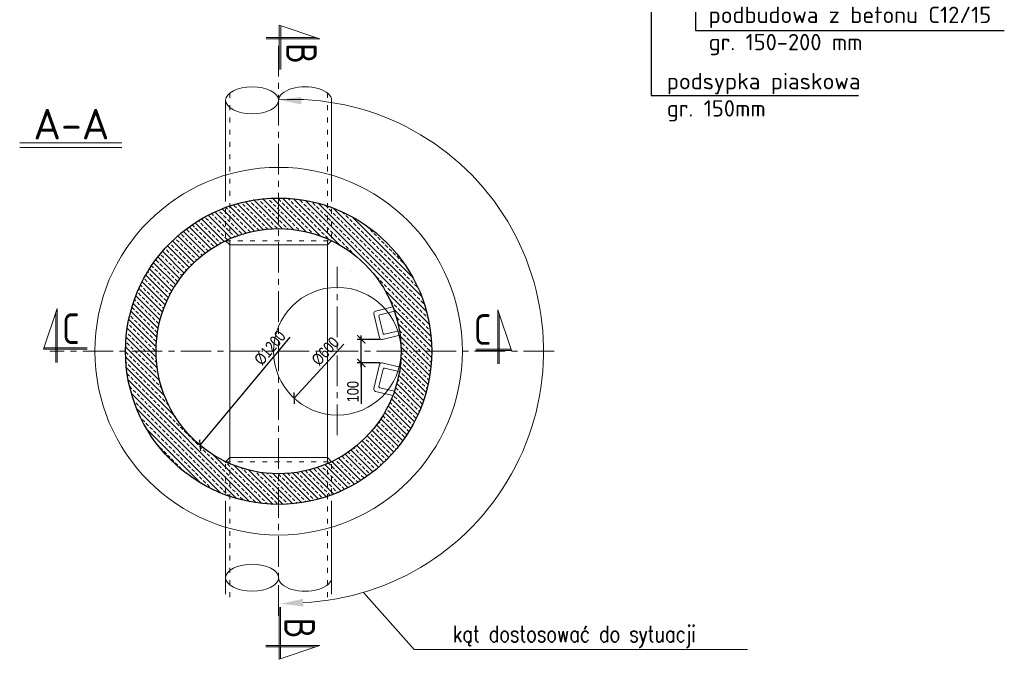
# Model space of a CAD drawing. Header units: millimetres. Extents: x -2676 to 53, y 1826 to 3724.
# Tile 6 of 20: x -2027 to -1545, y 2602 to 2915. Entities that reach past the tile are written whole.
import ezdxf

# ---------------------------------------------------------------- set-up
doc = ezdxf.new("R2010")
doc.units = ezdxf.units.MM
doc.header["$MEASUREMENT"] = 0
doc.linetypes.add('ACAD_ISO03W100', pattern=[30, 12, -18])
doc.linetypes.add('CENTERX2', pattern=[4, 2.5, -0.5, 0.5, -0.5])
for name, color, linetype, lineweight in [('04', 22, 'Continuous', 30), ('kreskowanie', 43, 'Continuous', 5), ('osie', 133, 'CENTERX2', 18), ('TB_beton', 41, 'Continuous', 20), ('wymiary', 7, 'Continuous', 15)]:
    doc.layers.add(name, color=color, linetype=linetype, lineweight=lineweight)
doc.styles.add('_TT', font='isocpeur.ttf', dxfattribs={"height": 8})
doc.styles.get("Standard").update_dxf_attribs({"font": 'arial.ttf', "width": 0.8})
doc.styles.add('TB-TEXT', font='romans.shx', dxfattribs={"width": 0.8, "height": 8})
doc.dimstyles.new('ISO-25', dxfattribs={"dimscale": 2, "dimtxt": 2.8, "dimasz": 2, "dimexe": 1, "dimexo": 0.625, "dimtad": 1, "dimlfac": 10, "dimtxsty": 'Standard', "dimblk": 'ARCHTICK', "dimcen": 2, "dimdle": 4, "dimadec": 0, "dimazin": 0, "dimtfac": 1, "dimtmove": 0, "dimatfit": 3, "dimfxl": 1, "dimarcsym": 0})

# ---------------------------------------------------------------- blocks, each defined once
blk = doc.blocks.new('_ArchTick')
at = {"color": 0, "linetype": 'ByBlock', "const_width": 0.15}
blk.add_lwpolyline([(-0.5, -0.5), (0.5, 0.5)], dxfattribs=at)
blk = doc.blocks.new('*D25')
at = {"layer": 'Defpoints', "color": 0, "transparency": 16777216}
for p in [(-1862.11, 2798.91), (-1939.02, 2706.8)]:
    blk.add_point(p, dxfattribs=at)
at = {"layer": 'wymiary', "color": 0, "lineweight": -2, "transparency": 16777216}
blk.add_line((-1939.02, 2706.8), (-1894.88, 2759.67), dxfattribs=at)
at = {"layer": 'wymiary', "color": 0, "lineweight": -2, "transparency": 16777216, "xscale": 4, "yscale": 4, "zscale": 4, "rotation": 230.1367322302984}
blk.add_blockref('_ArchTick', (-1939.02, 2706.8), dxfattribs=at)
at = {"layer": 'wymiary', "color": 0, "transparency": 16777216, "insert": (-1904.79, 2754.45), "char_height": 5.6, "attachment_point": 5, "rotation": 50.1367}
blk.add_mtext('%%c1200', dxfattribs=at)
blk = doc.blocks.new('*D26')
at = {"layer": 'Defpoints', "color": 0, "transparency": 16777216}
for p in [(-1850.66, 2775.86), (-1892.97, 2729.86)]:
    blk.add_point(p, dxfattribs=at)
at = {"layer": 'wymiary', "color": 0, "lineweight": -2, "transparency": 16777216}
blk.add_line((-1892.97, 2729.86), (-1868.65, 2756.29), dxfattribs=at)
at = {"layer": 'wymiary', "color": 0, "lineweight": -2, "transparency": 16777216, "xscale": 4, "yscale": 4, "zscale": 4, "rotation": 227.3890816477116}
blk.add_blockref('_ArchTick', (-1892.97, 2729.86), dxfattribs=at)
at = {"layer": 'wymiary', "color": 0, "transparency": 16777216, "insert": (-1877.63, 2752.83), "char_height": 5.6, "attachment_point": 5, "rotation": 47.3891}
blk.add_mtext('%%c600', dxfattribs=at)
blk = doc.blocks.new('*D27')
at = {"layer": 'Defpoints', "color": 0, "transparency": 16777216}
for p in [(-1860.06, 2758.62), (-1849.8, 2758.62), (-1849.8, 2747.1)]:
    blk.add_point(p, dxfattribs=at)
at = {"layer": 'wymiary', "color": 0, "lineweight": -2, "transparency": 16777216}
for p, q in [((-1860.06, 2745.1), (-1860.06, 2760.62)), ((-1851.05, 2758.62), (-1862.06, 2758.62)), ((-1851.05, 2747.1), (-1862.06, 2747.1)), ((-1860.06, 2747.1), (-1860.06, 2727.07))]:
    blk.add_line(p, q, dxfattribs=at)
at = {"layer": 'wymiary', "color": 0, "lineweight": -2, "transparency": 16777216, "xscale": 4, "yscale": 4, "zscale": 4}
for p, rotation in [((-1860.06, 2758.62), 90), ((-1860.06, 2747.1), 270)]:
    blk.add_blockref('_ArchTick', p, dxfattribs=dict(at, rotation=rotation))
at = {"layer": 'wymiary', "color": 0, "transparency": 16777216, "insert": (-1864.17, 2733.05), "char_height": 5.6, "attachment_point": 5, "rotation": 90}
blk.add_mtext('100', dxfattribs=at)

msp = doc.modelspace()

# ---------------------------------------------------------------- hatches: boundary and pattern name
at = {"layer": 'kreskowanie'}
h = msp.add_hatch(dxfattribs=at)
h.set_pattern_fill('ANSI33', color=256, scale=0.555556, angle=90, style=0)
h.set_pattern_definition([(135, (-635.342, -3519.2974), (-2.4945156, -2.4945156), []), (135, (-635.342, -3516.803), (-2.4945156, -2.4945156), [1.7638889, -0.8819444])])
edge = h.paths.add_edge_path()
edge.add_line((-1960.5627, 2752.8591), (-1975.5627, 2752.8591))
edge.add_arc((-1901.013, 2752.5454), 74.5503, 179.75889, 249.968553)
edge.add_line((-1926.5491, 2682.505), (-1926.539, 2698.7737))
edge.add_arc((-1900.5627, 2752.8591), 60, 180, 244.345796, ccw=False)
edge = h.paths.add_edge_path()
edge.add_line((-1975.5627, 2752.8591), (-1960.5627, 2752.8591))
edge.add_arc((-1900.5627, 2752.8591), 60, 115.654204, 180, ccw=False)
edge.add_line((-1926.539, 2806.9445), (-1926.5036, 2823.23))
edge.add_arc((-1900.6359, 2752.9102), 74.9268, 110.196451, 180.039057)
edge = h.paths.add_edge_path()
edge.add_line((-1926.5036, 2823.23), (-1926.539, 2806.9445))
edge.add_arc((-1900.5627, 2752.8591), 60, 113.553512, 115.654204, ccw=False)
edge.add_line((-1924.539, 2807.8604), (-1924.539, 2823.9234))
edge.add_arc((-1900.5627, 2752.8591), 75, 108.643834, 110.235509)
edge = h.paths.add_edge_path()
edge.add_line((-1924.539, 2823.9234), (-1924.539, 2807.8604))
edge.add_arc((-1900.5627, 2752.8591), 60, 90, 113.553512, ccw=False)
edge.add_line((-1900.5627, 2812.8591), (-1900.5627, 2827.8591))
edge.add_arc((-1902.5888, 2765.2025), 62.6894, 88.147849, 110.495985)
edge = h.paths.add_edge_path()
edge.add_line((-1900.5627, 2827.8591), (-1900.5627, 2812.8591))
edge.add_arc((-1900.5627, 2752.8591), 60, 66.446488, 90, ccw=False)
edge.add_line((-1876.5863, 2807.8604), (-1876.5863, 2823.9234))
edge.add_arc((-1900.5627, 2752.8591), 75, 71.356166, 90)
edge = h.paths.add_edge_path()
edge.add_line((-1876.5863, 2823.9234), (-1876.5863, 2807.8604))
edge.add_arc((-1900.5627, 2752.8591), 60, 64.345796, 66.446488, ccw=False)
edge.add_line((-1874.5863, 2806.9445), (-1874.7633, 2823.2821))
edge.add_arc((-1900.5627, 2752.8591), 75, 69.879719, 71.356166)
edge = h.paths.add_edge_path()
edge.add_line((-1874.7633, 2823.2821), (-1874.5863, 2806.9445))
edge.add_arc((-1900.5627, 2752.8591), 60, 0, 64.345796, ccw=False)
edge.add_line((-1840.5627, 2752.8591), (-1825.5627, 2752.8591))
edge.add_arc((-1900.4925, 2752.9081), 74.9299, 359.962537, 429.917182)
edge = h.paths.add_edge_path()
edge.add_line((-1874.5863, 2698.7737), (-1874.5266, 2682.5233))
edge.add_arc((-1900.5627, 2752.8591), 75, 290.312922, 360)
edge.add_line((-1825.5627, 2752.8591), (-1840.5627, 2752.8591))
edge.add_arc((-1900.5627, 2752.8591), 60, 295.654204, 360, ccw=False)
edge = h.paths.add_edge_path()
edge.add_line((-1876.5863, 2697.8579), (-1876.5863, 2681.7948))
edge.add_arc((-1900.5627, 2752.8591), 75, 288.643834, 290.312922)
edge.add_line((-1874.5266, 2682.5233), (-1874.5863, 2698.7737))
edge.add_arc((-1900.5627, 2752.8591), 60, 293.553512, 295.654204, ccw=False)
edge = h.paths.add_edge_path()
edge.add_line((-1900.5627, 2692.8591), (-1900.5627, 2677.8591))
edge.add_arc((-1900.0322, 2749.6273), 71.7701, 269.57648, 289.067355)
edge.add_line((-1876.5863, 2681.7948), (-1876.5863, 2697.8579))
edge.add_arc((-1900.5627, 2752.8591), 60, 270, 293.553512, ccw=False)
edge = h.paths.add_edge_path()
edge.add_line((-1924.539, 2697.8579), (-1924.539, 2681.7948))
edge.add_arc((-1900.5627, 2752.8591), 75, 251.356166, 270)
edge.add_line((-1900.5627, 2677.8591), (-1900.5627, 2692.8591))
edge.add_arc((-1900.5627, 2752.8591), 60, 246.446488, 270, ccw=False)
edge = h.paths.add_edge_path()
edge.add_line((-1926.539, 2698.7737), (-1926.5491, 2682.505))
edge.add_arc((-1900.5627, 2752.8591), 75, 249.727443, 251.356166)
edge.add_line((-1924.539, 2681.7948), (-1924.539, 2697.8579))
edge.add_arc((-1900.5627, 2752.8591), 60, 244.345796, 246.446488, ccw=False)

# ---------------------------------------------------------------- linework, layer by layer
for points in [[(-1696.3268, 2958.1604), (-1696.3268, 2909.8589), (-1545.0797, 2909.8589)], [(-1718.0089, 2943.9529), (-1718.0089, 2878.0873), (-1616.5269, 2878.0873)]]:
    msp.add_lwpolyline(points)
at = {"layer": '04'}
for radius in [75, 60]:
    msp.add_circle((-1900.5627, 2752.8591), radius, dxfattribs=at)
at = {"layer": 'osie', "ltscale": 6}
for p, q in [((-1900.5627, 2623.3105), (-1900.5627, 2904.5713)), ((-1871.8127, 2711.7957), (-1871.8127, 2794.1576)), ((-1765.5351, 2752.8591), (-2012.6798, 2752.8591))]:
    msp.add_line(p, q, dxfattribs=at)
at = {"layer": 'TB_beton'}
for p, q in [((-1926.539, 2828.5244), (-1926.539, 2875.7039)), ((-1874.5863, 2828.5244), (-1874.5863, 2875.7039)), ((-1924.539, 2804.8929), (-1926.539, 2806.9445)), ((-1924.539, 2700.8254), (-1924.539, 2804.8929)), ((-1924.539, 2804.8929), (-1876.5863, 2804.8929)), ((-1876.5863, 2804.8929), (-1874.5863, 2806.9445)), ((-1876.5863, 2700.8254), (-1876.5863, 2804.8929)), ((-1853.1224, 2772.5097), (-1844.5836, 2774.5514)), ((-1851.1406, 2759.4435), (-1853.9447, 2771.1707)), ((-1849.3669, 2761.5812), (-1851.3958, 2770.0665)), ((-1850.9847, 2770.736), (-1843.8485, 2772.4423)), ((-1849.8016, 2758.6212), (-1841.2627, 2760.6629)), ((-1848.6974, 2761.1701), (-1841.5612, 2762.8764)), ((-1851.1406, 2746.2748), (-1853.9447, 2734.5476)), ((-1849.8016, 2747.097), (-1841.2627, 2745.0553)), ((-1848.6974, 2744.5482), (-1841.5612, 2742.8418)), ((-1849.3669, 2744.137), (-1851.3958, 2735.6518)), ((-1850.9847, 2734.9822), (-1843.8485, 2733.2759)), ((-1853.1224, 2733.2085), (-1844.5836, 2731.1668)), ((-1924.539, 2700.8254), (-1926.539, 2698.7737)), ((-1924.539, 2700.8254), (-1876.5863, 2700.8254)), ((-1876.5863, 2700.8254), (-1874.5863, 2698.7737)), ((-1926.539, 2677.1939), (-1926.539, 2633.9021)), ((-1874.5863, 2677.1939), (-1874.5863, 2633.9021))]:
    msp.add_line(p, q, dxfattribs=at)
at = {"layer": 'TB_beton', "linetype": 'ACAD_ISO03W100', "ltscale": 0.2}
for p, q in [((-1924.539, 2804.8929), (-1924.539, 2879.2168)), ((-1876.5863, 2804.8929), (-1876.5863, 2879.2168)), ((-1926.539, 2828.5244), (-1926.539, 2806.9445)), ((-1874.5863, 2828.5244), (-1874.5863, 2806.9445)), ((-1926.539, 2806.9445), (-1874.5863, 2806.9445)), ((-1926.539, 2698.7737), (-1874.5863, 2698.7737)), ((-1926.539, 2677.1939), (-1926.539, 2698.7737)), ((-1924.539, 2700.8254), (-1924.539, 2630.3892)), ((-1876.5863, 2700.8254), (-1876.5863, 2630.3892)), ((-1874.5863, 2677.1939), (-1874.5863, 2698.7737))]:
    msp.add_line(p, q, dxfattribs=at)
at = {"layer": 'TB_beton'}
for centre, radius in [((-1900.5627, 2752.8591), 90), ((-1871.8127, 2752.8591), 31.25)]:
    msp.add_circle(centre, radius, dxfattribs=at)
for centre, radius, start, end in [((-1852.864, 2771.4291), 1.1111, 103.447386, 193.447386), ((-1850.8555, 2770.1957), 0.5556, 103.447386, 193.447386), ((-1850.0599, 2759.7018), 1.1111, 193.447386, 283.447386), ((-1848.8266, 2761.7104), 0.5556, 193.447386, 283.447386), ((-1850.0599, 2746.0164), 1.1111, 76.552614, 166.552614), ((-1848.8266, 2744.0078), 0.5556, 76.552614, 166.552614), ((-1850.8555, 2735.5226), 0.5556, 166.552614, 256.552614), ((-1852.864, 2734.2892), 1.1111, 166.552614, 256.552614)]:
    msp.add_arc(centre, radius, start, end, dxfattribs=at)
at = {"layer": 'TB_beton', "extrusion": (0, 0, -1)}
msp.add_ellipse((-1913.5508, 2875.7039), major_axis=(12.9882, 0), ratio=0.5072923, dxfattribs=at)
at = {"layer": 'TB_beton'}
msp.add_ellipse((-1887.5745, 2875.7039), major_axis=(-12.9882, 0), ratio=0.5072923, start_param=3.14159265, end_param=6.28318531, dxfattribs=at)
msp.add_ellipse((-1913.5508, 2641.9413), major_axis=(12.9882, 0), ratio=0.5072923, dxfattribs=at)
at = {"layer": 'TB_beton', "extrusion": (0, 0, -1)}
msp.add_ellipse((-1887.5745, 2641.9413), major_axis=(-12.9882, 0), ratio=0.5072923, start_param=3.14159265, end_param=6.28318531, dxfattribs=at)
at = {"layer": 'wymiary'}
for p, q in [((-1880.3196, 2905.7601), (-1900.2374, 2912.4942)), ((-1900.2374, 2912.4942), (-1900.2374, 2890.8163)), ((-1899.5429, 2912.2595), (-1899.5429, 2890.8163)), ((-1906.7333, 2906.4546), (-1882.3735, 2906.4546)), ((-1906.7333, 2905.7601), (-1880.3196, 2905.7601)), ((-2027.4013, 2854.9496), (-1977.319, 2854.9496)), ((-2027.4013, 2852.6105), (-1977.319, 2852.6105)), ((-2008.9921, 2773.7097), (-2015.7262, 2753.7919)), ((-2008.9921, 2747.2959), (-2008.9921, 2773.7097)), ((-2009.6866, 2747.2959), (-2009.6866, 2771.6557)), ((-1793.2152, 2773.1005), (-1786.481, 2753.1826)), ((-1793.2152, 2746.6867), (-1793.2152, 2773.1005)), ((-1792.5207, 2746.6867), (-1792.5207, 2771.0465)), ((-2015.4915, 2754.4863), (-1994.372, 2754.4863)), ((-2015.7262, 2753.7919), (-1994.372, 2753.7919)), ((-1786.7158, 2753.8771), (-1803.9585, 2753.8771)), ((-1786.481, 2753.1826), (-1803.9585, 2753.1826)), ((-1834.1355, 2606.852), (-1859.0189, 2634.7321)), ((-1900.3663, 2602.0236), (-1900.3663, 2627.5269)), ((-1899.6718, 2602.2584), (-1899.6718, 2627.5269)), ((-1906.8622, 2608.7577), (-1880.4484, 2608.7577)), ((-1906.8622, 2608.0633), (-1882.5024, 2608.0633)), ((-1880.4484, 2608.7577), (-1900.3663, 2602.0236)), ((-1670.8704, 2606.852), (-1834.1355, 2606.852))]:
    msp.add_line(p, q, dxfattribs=at)
msp.add_arc((-1894.0495, 2752.9093), 123.2598, 272.545179, 93.028996, dxfattribs=at)
for points in [[(-1889.5417, 2873.6681), (-1889.3821, 2877.3684), (-1900.5627, 2875.9969)], [(-1888.4792, 2627.9217), (-1888.6725, 2631.6204), (-1899.6718, 2629.1913)]]:
    msp.add_solid(points, dxfattribs=at)

# ---------------------------------------------------------------- texts
at = {"layer": 'wymiary', "style": '_TT', "width": 0.8}
for p in [(-1896.8614, 2903.7303), (-1897.7553, 2622.3838)]:
    msp.add_text('B', height=15, rotation=270, dxfattribs=at).set_placement(p)
at = {"layer": 'wymiary', "width": 0.8}
for s, height, style, p in [('C', 15, '_TT', (-2006.6353, 2756.3888)), ('C', 15, '_TT', (-1804.954, 2755.9744)), ('kąt dostosować do sytuacji', 8, 'TB-TEXT', (-1815.2107, 2610.4591))]:
    msp.add_text(s, height=height, dxfattribs=dict(at, style=style)).set_placement(p)
at = {"layer": 'wymiary', "attachment_point": 1, "style": '_TT'}
for s, insert, char_height, width in [('podbudowa z betonu C12/15\\Pgr. 150-200 mm', (-1689.9354, 2921.5196), 8, 2.273736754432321e-13), ('podsypka piaskowa\\Pgr. 150mm', (-1710.427, 2889.0746), 8, 2.273736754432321e-13), ('A-A', (-2020.6789, 2871.5313), 15, 56.696528)]:
    msp.add_mtext(s, dxfattribs=dict(at, insert=insert, char_height=char_height, width=width))

# ---------------------------------------------------------------- dimensions: what is measured, and where the dimension line sits
at = {"layer": 'wymiary'}
for p1, p2, text, picture, middle in [((-1862.1052, 2798.9137), (-1939.0201, 2706.8045), '%%c1200', '*D25', (-1901.5187, 2751.7143)), ((-1850.6559, 2775.8581), (-1892.9694, 2729.8601), '%%c600', '*D26', (-1874.4916, 2749.9469))]:
    dim = msp.add_diameter_dim_2p(p1=p1, p2=p2, text=text, dimstyle='ISO-25', override={"dimdle": 1}, dxfattribs=at)
    dim.commit()
    dim.dimension.update_dxf_attribs({"geometry": picture, "text_midpoint": middle, "dimtype": 163})
dim = msp.add_linear_dim(base=(-1860.0634, 2758.6212), p1=(-1849.8016, 2747.097), p2=(-1849.8016, 2758.6212), angle=90, text='100', dimstyle='ISO-25', override={"dimdle": 1}, dxfattribs=at)
dim.commit()
dim.dimension.update_dxf_attribs({"geometry": '*D27', "text_midpoint": (-1860.0634, 2733.047), "dimtype": 160})

doc.saveas('drawing.dxf')
